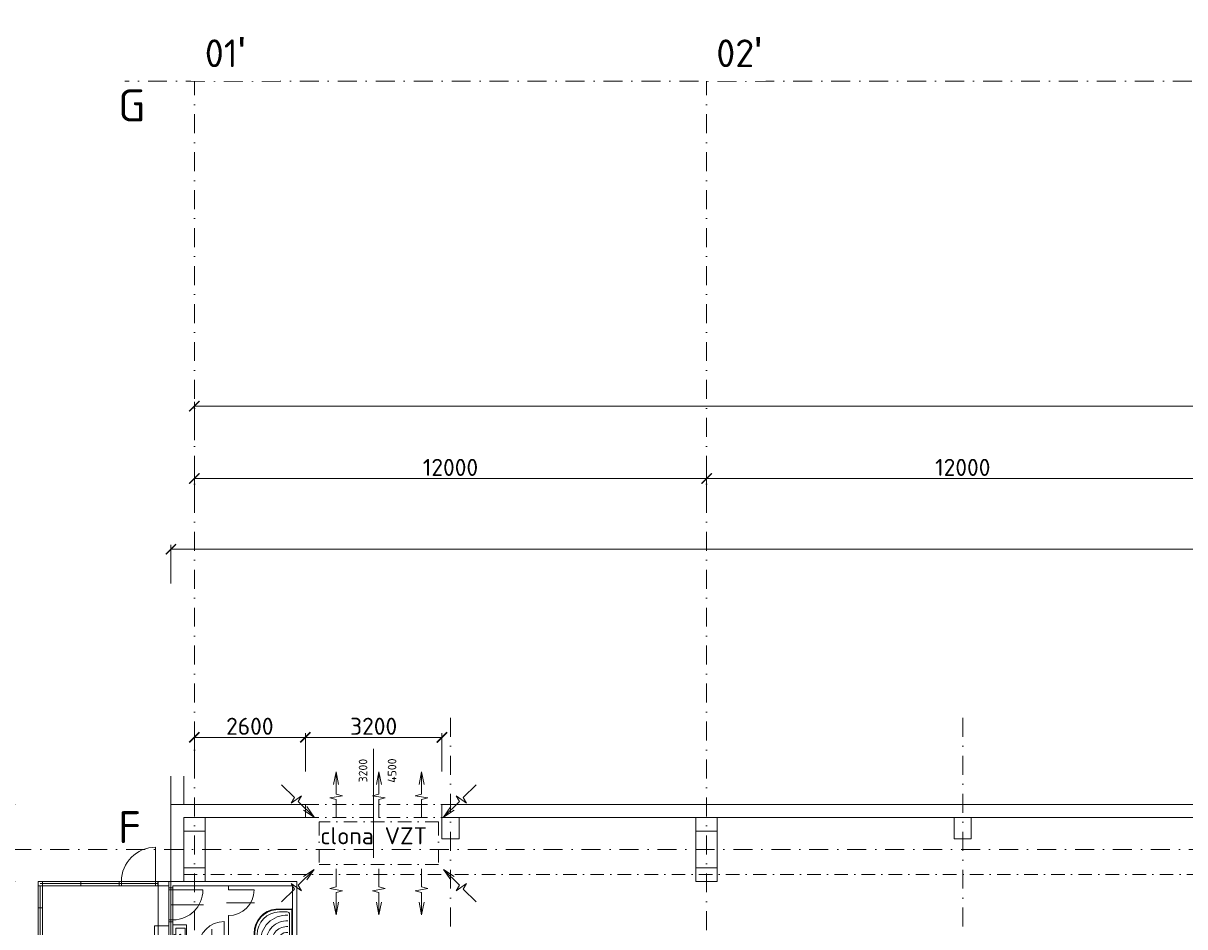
# Model space of a CAD drawing. Header units: millimetres. Extents: x -796345 to 3713765, y -2985421 to 2187451.
# Tile 193 of 256: x 301992 to 329200, y 79388 to 100555. Entities that reach past the tile are written whole.
import ezdxf
from ezdxf.enums import TextEntityAlignment as Align

# ---------------------------------------------------------------- set-up
doc = ezdxf.new("R2010")
doc.units = ezdxf.units.MM
doc.header["$PDMODE"] = 1
for name, pattern in [('CENTERX2', [101.6, 63.5, -12.7, 12.7, -12.7]), ('DASHDOT', [25.4, 12.7, -6.35, 0, -6.35]), ('ČERCHOVANÁ', [25.4, 12.7, -6.35, 0, -6.35])]:
    doc.linetypes.add(name, pattern=pattern)
doc.layers.get('Defpoints').update_dxf_attribs({"color": 8})
for name, color, linetype, lineweight in [('___vedl obj', 7, 'Continuous', 30), ('___vzt clony', 7, 'Continuous', 5), ('A99_N_koty-200', 5, 'Continuous', 5), ('A99_N_osy', 1, 'CENTERX2', 9), ('A99_N_txt-popis-200', 240, 'Continuous', 5), ('A99_N_vypln-dve', 5, 'Continuous', 5), ('A99_S_kce-nad-vid', 181, 'DASHDOT', 5), ('A99_S_kce-rez-sil', 7, 'Continuous', 15), ('A99_S_kce-rez-ten', 7, 'Continuous', 9), ('A99_S_sloupy', 7, 'Continuous', 5)]:
    doc.layers.add(name, color=color, linetype=linetype, lineweight=lineweight)
doc.styles.add('A99_kota', font='isocpeur.ttf', dxfattribs={"height": 2})
doc.styles.add('ad_popis 100', font='isocpeur.ttf', dxfattribs={"height": 200})
doc.dimstyles.new('A99_kota_200 new', dxfattribs={"dimscale": 200, "dimtxt": 2, "dimasz": 1.2, "dimexe": 0.5, "dimexo": 1.5, "dimgap": 0.3, "dimtad": 1, "dimdec": 0, "dimzin": 3, "dimdsep": 46, "dimtxsty": 'A99_kota', "dimblk": 'ARCHTICK', "dimcen": 2.5, "dimazin": 2, "dimtfac": 0.75, "dimtdec": 0, "dimtmove": 2, "dimatfit": 0, "dimfxl": 4, "dimfxlon": 1, "dimtolj": 1, "dimtzin": 0, "dimlwd": 5, "dimlwe": 5, "dimarcsym": 0})

# ---------------------------------------------------------------- blocks, each defined once
blk = doc.blocks.new('A$C2B9F600D')
at = {"layer": '___vedl obj', "lineweight": 9}
for p, q in [((4967, 6127), (4967, 7027)), ((4117, 6227), (2217, 6227)), ((2217, 6227), (4117, 6227)), ((2217, 6227), (2217, 4407)), ((4117, 6177), (2267, 6177)), ((2267, 4407), (2267, 6127)), ((2317, 6127), (4117, 6127)), ((2317, 6127), (2317, 4407)), ((3896, 6227), (4796, 6227)), ((3896, 6177), (4796, 6177)), ((3896, 6127), (4796, 6127)), ((5017, 6227), (4117, 6227)), ((5017, 6127), (4117, 6127)), ((4167, 6127), (4167, 6227)), ((4796, 6227), (5017, 6227)), ((4796, 6177), (5017, 6177)), ((4796, 6127), (5017, 6127)), ((5275, 6077), (5275, 6027)), ((5375, 6027), (5275, 6027)), ((5275, 6027), (5275, 5327)), ((5375, 6077), (5375, 6027)), ((5375, 6027), (6075, 6027)), ((5375, 6027), (5375, 5327)), ((6675, 6077), (6675, 6027)), ((6675, 6027), (7275, 6027)), ((7285, 5727), (6625, 5727)), ((6088, 5677), (5325, 5677)), ((4939, 4533), (4939, 5189)), ((4939, 5189), (5275, 5189)), ((5375, 5327), (5275, 5327)), ((5275, 5327), (5275, 5277)), ((5275, 5189), (5275, 4533)), ((5375, 5327), (5375, 5277)), ((6575, 4687), (6575, 5287)), ((6675, 5427), (6675, 5377)), ((6284, 5108), (6284, 4501)), ((5275, 4533), (4939, 4533)), ((5375, 4486), (5499, 4486)), ((5375, 4130), (5375, 4486)), ((5475, 4308), (5475, 4418)), ((5499, 4440), (5478, 4440)), ((5699, 4331), (5506, 4438)), ((5532, 4477), (5725, 4371)), ((7733, 4481), (8175, 4481)), ((7733, 4431), (7905, 4431)), ((7875, 4354), (7823, 4354)), ((7935, 4401), (7935, 4206)), ((8000, 4381), (7970, 4381)), ((7985, 4396), (7985, 4366)), ((8100, 4481), (8100, 4126)), ((8175, 4481), (8175, 4126)), ((5499, 4130), (5375, 4130)), ((5475, 4308), (5475, 4197)), ((5499, 4176), (5478, 4176)), ((5699, 4284), (5506, 4178)), ((5725, 4245), (5532, 4138)), ((5705, 4308), (5705, 4322)), ((5705, 4308), (5705, 4294)), ((5756, 4322), (5756, 4308)), ((5756, 4308), (5756, 4294)), ((7285, 4277), (6625, 4277)), ((7905, 4176), (7733, 4176)), ((8175, 4126), (7733, 4126)), ((7875, 4254), (7823, 4254)), ((7895, 4334), (7895, 4274)), ((8000, 4226), (7970, 4226)), ((7985, 4241), (7985, 4211)), ((5017, 3887), (4117, 3887)), ((6675, 3987), (7275, 3987)), ((4117, 3787), (5017, 3787)), ((5017, 3687), (4117, 3687)), ((4117, 3687), (5017, 3687)), ((4167, 3787), (4167, 2887)), ((4967, 3787), (4967, 3687)), ((6225, 3687), (6225, 2464)), ((6753, 3539), (6261, 3539)), ((6261, 3539), (6261, 3212)), ((6753, 3212), (6753, 3539)), ((6723, 3509), (6291, 3509)), ((6291, 3509), (6291, 3242)), ((6723, 3242), (6723, 3509)), ((6925, 3404), (7368, 3404)), ((6925, 3049), (6925, 3404)), ((7000, 3049), (7000, 3404)), ((7100, 3304), (7130, 3304)), ((7115, 3289), (7115, 3319)), ((7165, 3129), (7165, 3324)), ((7195, 3354), (7368, 3354)), ((7225, 3276), (7277, 3276)), ((2217, 1347), (2217, 3167)), ((2267, 3167), (2267, 1447)), ((2317, 1447), (2317, 3167)), ((6261, 3212), (6753, 3212)), ((6291, 3242), (6723, 3242)), ((7368, 3049), (6925, 3049)), ((7100, 3149), (7130, 3149)), ((7115, 3134), (7115, 3164)), ((7368, 3099), (7195, 3099)), ((7205, 3196), (7205, 3256)), ((7225, 3176), (7277, 3176)), ((8111, 2187), (8111, 2887)), ((6225, 2464), (6825, 2464)), ((6925, 2681), (7049, 2681)), ((6925, 2325), (6925, 2681)), ((7025, 2503), (7025, 2613)), ((7025, 2503), (7025, 2392)), ((7049, 2635), (7028, 2635)), ((7249, 2526), (7056, 2633)), ((7249, 2479), (7056, 2373)), ((7082, 2672), (7275, 2566)), ((7255, 2503), (7255, 2517)), ((7255, 2503), (7255, 2489)), ((7306, 2517), (7306, 2503)), ((7306, 2503), (7306, 2489)), ((6775, 1347), (6775, 2247)), ((7049, 2325), (6925, 2325)), ((7049, 2371), (7028, 2371)), ((7275, 2440), (7082, 2333)), ((6925, 2123), (6925, 2149)), ((6925, 2149), (7300, 2149)), ((7300, 2123), (6925, 2123)), ((6985, 2056), (6925, 2056)), ((6925, 2056), (6925, 1506)), ((6945, 2008), (6949, 2036)), ((6945, 2008), (6945, 1553)), ((6985, 2036), (6949, 2036)), ((7035, 1781), (7035, 1981)), ((7300, 2149), (7300, 2123)), ((8175, 1547), (8175, 2147)), ((8275, 1547), (8275, 2147)), ((7026, 1781), (6954, 1781)), ((6990, 1745), (6990, 1816)), ((7035, 1781), (7035, 1581)), ((7156, 1781), (7056, 1781)), ((7106, 1731), (7106, 1831)), ((8885, 1837), (8225, 1837)), ((4117, 1397), (2267, 1397)), ((2317, 1447), (4117, 1447)), ((3896, 1447), (4796, 1447)), ((3896, 1397), (4796, 1397)), ((4796, 1447), (5925, 1447)), ((4796, 1397), (5925, 1397)), ((6825, 1447), (5925, 1447)), ((6825, 1447), (5925, 1447)), ((5925, 1397), (6825, 1397)), ((5975, 1347), (5975, 1447)), ((6925, 1506), (6985, 1506)), ((6945, 1553), (6949, 1526)), ((6985, 1526), (6949, 1526)), ((8275, 1547), (8875, 1547)), ((4117, 1347), (2217, 1347)), ((2217, 1347), (4117, 1347)), ((3896, 1347), (4796, 1347)), ((4796, 1347), (5925, 1347)), ((6825, 1347), (5925, 1347)), ((6825, 1347), (5925, 1347))]:
    blk.add_line(p, q, dxfattribs=at)
at = {"layer": '___vedl obj', "lineweight": 9, "ltscale": 2}
for p, q in [((2317, 6227), (2217, 6227)), ((2217, 6227), (2217, 6127)), ((2217, 6127), (2317, 6127)), ((2317, 6127), (2317, 6227)), ((3217, 6127), (3217, 6227)), ((4117, 6127), (4117, 6227)), ((8275, 6227), (5017, 6227)), ((8275, 6227), (5017, 6227)), ((5017, 6127), (5017, 6227)), ((5275, 6127), (5017, 6127)), ((5275, 6127), (5275, 6227)), ((5275, 6077), (5275, 6127)), ((5275, 6127), (5275, 6127)), ((5375, 6077), (5275, 6077)), ((8175, 6127), (5375, 6127)), ((5375, 6077), (5375, 6127)), ((6675, 6027), (6675, 6127)), ((8175, 6127), (8175, 3887)), ((8275, 3787), (8275, 6227)), ((2317, 5607), (2217, 5607)), ((5275, 3887), (5275, 5277)), ((5375, 5277), (5275, 5277)), ((5375, 3887), (5375, 5277)), ((6675, 4587), (6675, 5427)), ((5975, 4687), (5375, 4687)), ((6675, 4687), (6575, 4687)), ((6675, 4687), (8175, 4687)), ((2317, 4407), (2217, 4407)), ((2217, 4407), (2217, 3787)), ((2317, 4407), (2317, 3887)), ((2317, 3887), (4117, 3887)), ((4117, 3887), (4117, 3687)), ((5017, 3887), (5275, 3887)), ((5017, 3687), (5017, 3887)), ((5375, 3887), (8175, 3887)), ((6675, 3887), (6675, 3987)), ((4117, 3787), (2217, 3787)), ((2217, 3167), (2217, 3787)), ((2217, 3787), (4117, 3787)), ((4117, 3687), (2317, 3687)), ((2317, 3687), (2317, 3167)), ((5017, 3787), (8275, 3787)), ((8275, 3787), (5017, 3787)), ((6825, 3687), (5017, 3687)), ((6825, 3687), (6825, 3687)), ((6825, 3687), (6825, 1347)), ((8175, 3687), (6925, 3687)), ((6925, 1447), (6925, 3687)), ((8175, 2147), (8175, 3687)), ((8275, 2147), (8275, 3787)), ((2317, 3167), (2217, 3167)), ((7411, 2887), (6925, 2887)), ((8111, 2887), (8175, 2887)), ((2317, 1967), (2217, 1967)), ((8275, 2147), (8175, 2147)), ((2217, 1347), (2217, 1447)), ((2217, 1447), (2317, 1447)), ((2317, 1447), (2317, 1347)), ((3217, 1447), (3217, 1347)), ((4117, 1447), (4117, 1347)), ((6925, 1447), (8175, 1447)), ((8275, 1547), (8175, 1547)), ((8175, 1547), (8175, 1447)), ((8275, 1347), (8275, 1547)), ((2317, 1347), (2217, 1347)), ((8275, 1347), (6825, 1347)), ((6825, 1347), (6825, 1347))]:
    blk.add_line(p, q, dxfattribs=at)
at = {"layer": '___vedl obj', "lineweight": 9, "ltscale": 100}
for p, q in [((5025, 1347), (5025, 6227)), ((5325, 1347), (5325, 6227))]:
    blk.add_line(p, q, dxfattribs=at)
at = {"layer": '___vedl obj', "lineweight": 9, "ltscale": 10}
for p, q in [((5375, 5210), (5690, 5210)), ((5375, 4730), (5375, 5210)), ((5690, 4730), (5690, 5210)), ((5445, 5134), (5659, 5134)), ((5445, 4806), (5445, 5134)), ((5659, 5134), (5659, 4806)), ((5375, 4730), (5690, 4730)), ((5445, 4806), (5659, 4806))]:
    blk.add_line(p, q, dxfattribs=at)
at = {"layer": '___vedl obj', "lineweight": 9}
for points in [[(8175, 4687), (7302, 4687, -0.40794), (7279, 4709), (7279, 5017, -0.390394), (7784, 5579), (8153, 5583, -0.409143), (8175, 5560)], [(8169, 4709, -0.406743), (8153, 4693), (7302, 4693, -0.406734), (7286, 4709), (7286, 5017, -0.39027), (7784, 5572), (8153, 5576, -0.40753), (8169, 5560)], [(8162, 4709, -0.404377), (8153, 4700), (7302, 4700, -0.404372), (7293, 4709), (7293, 5017, -0.390143), (7784, 5565), (8153, 5569, -0.404372), (8162, 5560)], [(8050, 5516, -0.407116), (8108, 5457), (8108, 4812, -0.41872), (8050, 4754), (7404, 4754, -0.418721), (7346, 4812), (7346, 4976, -0.409609), (7870, 5516)]]:
    blk.add_lwpolyline(points, format="xyb", close=True, dxfattribs=at)
at = {"layer": '___vedl obj', "lineweight": 9, "ltscale": 10}
for centre, radius in [((5410, 4970), 14), ((5543, 4970), 24.5), ((5543, 4970), 14)]:
    blk.add_circle(centre, radius, dxfattribs=at)
at = {"layer": '___vedl obj', "lineweight": 9}
for centre, radius in [((7982, 4880), 41.1), ((7982, 4880), 30.3), ((7985, 4381), 7.5), ((7985, 4226), 7.5), ((6588, 3376), 20.1), ((6783, 3376), 20.1), ((7115, 3304), 7.5), ((7115, 3149), 7.5), ((6990, 1781), 20), ((7106, 1781), 37.5), ((7106, 1781), 25)]:
    blk.add_circle(centre, radius, dxfattribs=at)
for centre, radius, start, end in [((4967, 6227), 800, 90, 180), ((5375, 6027), 700, 270, 0), ((6675, 6027), 600, 270, 0), ((6575, 4687), 600, 90, 180), ((8043, 4819), 620, 87.636, 182.3455), ((8043, 4819), 485, 86.9786, 183.0029), ((8043, 4819), 350, 85.8145, 184.167), ((8043, 4819), 216, 83.1874, 186.7941), ((6675, 3987), 600, 0, 90), ((7733, 4304), 178, 90, 270), ((7733, 4304), 128, 90, 270), ((7857, 4302), 61.7, 123.2659, 178.4872), ((7875, 4334), 20, 0, 90), ((7905, 4401), 30, 0, 90), ((7857, 4305), 61.7, 181.5128, 236.7341), ((7875, 4274), 20, 270, 0), ((7905, 4206), 30, 270, 0), ((4167, 3687), 800, 270, 0), ((7195, 3324), 30, 90, 180), ((7225, 3256), 20, 90, 180), ((7244, 3225), 61.7, 1.5128, 56.7341), ((7368, 3226), 178, 270, 90), ((7368, 3226), 128, 270, 90), ((7195, 3129), 30, 180, 270), ((7225, 3196), 20, 180, 270), ((7244, 3228), 61.7, 303.2659, 358.4872), ((8111, 2887), 700, 180, 270), ((6775, 1447), 800, 90, 180), ((7030, 688), 1323, 88.4771, 93.6753), ((6978, 533), 1523, 84.4928, 89.7382), ((6978, 533), 1503, 84.4821, 89.7365), ((7065, 1981), 30, 90, 180), ((7077, 1814), 197, 77.8887, 93.5287), ((7097, 1791), 216, 53.7612, 84.2094), ((7096, 1797), 234, 42.1732, 83.4704), ((7103, 1819), 230, 36.9872, 84.6397), ((7098, 1795), 213, 12.9464, 53.5152), ((7113, 1813), 210, 8.1842, 42.1053), ((7105, 1819), 229, 5.9722, 37.4241), ((8275, 1547), 600, 0, 90), ((7098, 1766), 213, 306.4848, 347.0536), ((7113, 1749), 210, 317.8947, 351.8158), ((7105, 1743), 229, 322.5759, 354.0278), ((6910, 1781), 401, 351.122, 8.878), ((6925, 1781), 401, 351.122, 8.878), ((6937, 1781), 401, 351.122, 8.878), ((7030, 2871), 1321, 266.3208, 271.5269), ((6978, 3029), 1503, 270.2635, 275.5179), ((6978, 3029), 1523, 270.2618, 275.5072), ((7065, 1581), 30, 180, 270), ((7077, 1748), 197, 266.4713, 282.1113), ((7097, 1770), 216, 275.7906, 306.2388), ((7096, 1765), 234, 276.5296, 317.8268), ((7103, 1742), 230, 275.3603, 323.0128)]:
    blk.add_arc(centre, radius, start, end, dxfattribs=at)
at = {"layer": '___vedl obj', "lineweight": 9, "extrusion": (0, 0, -1)}
for centre, major_axis, start_param, end_param in [((5580, 4418), (105, 0), 3.141593, 3.548633), ((5498, 4450), (-16.4, 0), 0.407041, 2.145974), ((5499, 4428), (-63.8, 0), 1.570796, 2.120971), ((5499, 4428), (12.8, 0), -1.570796, -1.020621), ((5692, 4322), (63.8, 0), -1.020621, 0), ((5580, 4197), (105, 0), 2.734552, 3.141593), ((5498, 4166), (-16.4, 0), 4.137211, 5.876145), ((5499, 4187), (-12.8, 0), 4.162214, 4.712389), ((5499, 4187), (63.8, 0), 1.020621, 1.570796), ((5692, 4322), (12.8, 0), -1.020621, 0), ((5692, 4294), (-12.8, 0), 3.141593, 4.162214), ((5692, 4294), (-63.8, 0), 3.141593, 4.162214), ((7130, 2613), (105, 0), 3.141593, 3.548633), ((7048, 2645), (16.4, 0), 3.548633, 5.287567), ((7049, 2623), (63.8, 0), -1.570796, -1.020621), ((7049, 2623), (-12.8, 0), 1.570796, 2.120971), ((7242, 2517), (12.8, 0), -1.020621, 0), ((7242, 2489), (-12.8, 0), 3.141593, 4.162214), ((7242, 2517), (-63.8, 0), 2.120971, 3.141593), ((7242, 2489), (-63.8, 0), 3.141593, 4.162214), ((7130, 2392), (-105, 0), -0.407041, 0), ((7048, 2361), (-16.4, 0), 4.137211, 5.876145), ((7049, 2382), (12.8, 0), 1.020621, 1.570796), ((7049, 2382), (-63.8, 0), 4.162214, 4.712389)]:
    blk.add_ellipse(centre, major_axis=major_axis, ratio=0.900435, start_param=start_param, end_param=end_param, dxfattribs=at)
blk = doc.blocks.new('_ArchTick')
at = {"color": 0, "linetype": 'ByBlock', "const_width": 0.15}
blk.add_lwpolyline([(-0.5, -0.5), (0.5, 0.5)], dxfattribs=at)
blk = doc.blocks.new('*D220')
at = {"layer": 'A99_N_koty-200', "color": 0, "lineweight": 5, "transparency": 16777216}
for p, q in [((306000, 89090), (306000, 89990)), ((306000, 89890), (318000, 89890)), ((318000, 89090), (318000, 89990))]:
    blk.add_line(p, q, dxfattribs=at)
at = {"layer": 'Defpoints', "color": 0, "lineweight": 0, "transparency": 16777216}
for p in [(318000, 89890), (306000, 84024), (318000, 84024)]:
    blk.add_point(p, dxfattribs=at)
at = {"layer": 'A99_N_koty-200', "color": 0, "lineweight": 5, "transparency": 16777216, "xscale": 240, "yscale": 240, "zscale": 240, "rotation": 180}
blk.add_blockref('_ArchTick', (306000, 89890), dxfattribs=at)
at = {"layer": 'A99_N_koty-200', "color": 0, "lineweight": 5, "transparency": 16777216, "xscale": 240, "yscale": 240, "zscale": 240}
blk.add_blockref('_ArchTick', (318000, 89890), dxfattribs=at)
at = {"layer": 'A99_N_koty-200', "color": 0, "transparency": 16777216, "insert": (312000, 90150), "char_height": 400, "attachment_point": 5, "style": 'A99_kota'}
blk.add_mtext('\\A1;12000', dxfattribs=at)
blk = doc.blocks.new('*D221')
at = {"layer": 'A99_N_koty-200', "color": 0, "lineweight": 5, "transparency": 16777216}
for p, q in [((318000, 89090), (318000, 89990)), ((318000, 89890), (330000, 89890)), ((330000, 89090), (330000, 89990))]:
    blk.add_line(p, q, dxfattribs=at)
at = {"layer": 'Defpoints', "color": 0, "lineweight": 0, "transparency": 16777216}
for p in [(330000, 89890), (318000, 84024), (330000, 84024)]:
    blk.add_point(p, dxfattribs=at)
at = {"layer": 'A99_N_koty-200', "color": 0, "lineweight": 5, "transparency": 16777216, "xscale": 240, "yscale": 240, "zscale": 240, "rotation": 180}
blk.add_blockref('_ArchTick', (318000, 89890), dxfattribs=at)
at = {"layer": 'A99_N_koty-200', "color": 0, "lineweight": 5, "transparency": 16777216, "xscale": 240, "yscale": 240, "zscale": 240}
blk.add_blockref('_ArchTick', (330000, 89890), dxfattribs=at)
at = {"layer": 'A99_N_koty-200', "color": 0, "transparency": 16777216, "insert": (324000, 90150), "char_height": 400, "attachment_point": 5, "style": 'A99_kota'}
blk.add_mtext('\\A1;12000', dxfattribs=at)
blk = doc.blocks.new('*D238')
at = {"layer": 'A99_N_koty-200', "color": 0, "lineweight": 5, "transparency": 16777216}
for p, q in [((306000, 90785), (306000, 91685)), ((306000, 91585), (438550, 91585)), ((438550, 90785), (438550, 91685))]:
    blk.add_line(p, q, dxfattribs=at)
at = {"layer": 'Defpoints', "color": 0, "lineweight": 0, "transparency": 16777216}
for p in [(438550, 91585), (306000, 84024), (438550, 84024)]:
    blk.add_point(p, dxfattribs=at)
at = {"layer": 'A99_N_koty-200', "color": 0, "lineweight": 5, "transparency": 16777216, "xscale": 240, "yscale": 240, "zscale": 240, "rotation": 180}
blk.add_blockref('_ArchTick', (306000, 91585), dxfattribs=at)
at = {"layer": 'A99_N_koty-200', "color": 0, "lineweight": 5, "transparency": 16777216, "xscale": 240, "yscale": 240, "zscale": 240}
blk.add_blockref('_ArchTick', (438550, 91585), dxfattribs=at)
at = {"layer": 'A99_N_koty-200', "color": 0, "transparency": 16777216, "insert": (372275, 91845), "char_height": 400, "attachment_point": 5, "style": 'A99_kota'}
blk.add_mtext('\\A1;132550', dxfattribs=at)
blk = doc.blocks.new('*D241')
at = {"layer": 'A99_N_koty-200', "color": 0, "lineweight": 5, "transparency": 16777216}
for p, q in [((305450, 87432), (305450, 88332)), ((305450, 88232), (480030, 88232)), ((480030, 87432), (480030, 88332))]:
    blk.add_line(p, q, dxfattribs=at)
at = {"layer": 'Defpoints', "color": 0, "lineweight": 0, "transparency": 16777216}
for p in [(480030, 88232), (305450, 82250), (480030, 81380)]:
    blk.add_point(p, dxfattribs=at)
at = {"layer": 'A99_N_koty-200', "color": 0, "lineweight": 5, "transparency": 16777216, "xscale": 240, "yscale": 240, "zscale": 240, "rotation": 180}
blk.add_blockref('_ArchTick', (305450, 88232), dxfattribs=at)
at = {"layer": 'A99_N_koty-200', "color": 0, "lineweight": 5, "transparency": 16777216, "xscale": 240, "yscale": 240, "zscale": 240}
blk.add_blockref('_ArchTick', (480030, 88232), dxfattribs=at)
at = {"layer": 'A99_N_koty-200', "color": 0, "transparency": 16777216, "insert": (392740, 88492), "char_height": 400, "attachment_point": 5, "style": 'A99_kota'}
blk.add_mtext('\\A1;174580', dxfattribs=at)
blk = doc.blocks.new('*D243')
at = {"layer": 'A99_N_koty-200', "color": 0, "lineweight": 5, "transparency": 16777216}
for p, q in [((301805, 82250), (300905, 82250)), ((301005, 82250), (301005, 80450)), ((301805, 80450), (300905, 80450))]:
    blk.add_line(p, q, dxfattribs=at)
at = {"layer": 'Defpoints', "color": 0, "lineweight": 0, "transparency": 16777216}
for p in [(305750, 82250), (301005, 80450), (304313, 80450)]:
    blk.add_point(p, dxfattribs=at)
at = {"layer": 'A99_N_koty-200', "color": 0, "lineweight": 5, "transparency": 16777216, "xscale": 240, "yscale": 240, "zscale": 240}
for p, rotation in [((301005, 82250), 90), ((301005, 80450), 270)]:
    blk.add_blockref('_ArchTick', p, dxfattribs=dict(at, rotation=rotation))
at = {"layer": 'A99_N_koty-200', "color": 0, "transparency": 16777216, "insert": (300745, 81350), "char_height": 400, "attachment_point": 5, "rotation": 90, "style": 'A99_kota'}
blk.add_mtext('\\A1;1800', dxfattribs=at)
blk = doc.blocks.new('*D244')
at = {"layer": 'A99_N_koty-200', "color": 0, "lineweight": 5, "transparency": 16777216}
for p, q in [((301805, 80450), (300905, 80450)), ((301005, 80450), (301005, 75530)), ((301805, 75530), (300905, 75530))]:
    blk.add_line(p, q, dxfattribs=at)
at = {"layer": 'Defpoints', "color": 0, "lineweight": 0, "transparency": 16777216}
for p in [(304313, 80450), (301005, 75530), (304313, 75530)]:
    blk.add_point(p, dxfattribs=at)
at = {"layer": 'A99_N_koty-200', "color": 0, "lineweight": 5, "transparency": 16777216, "xscale": 240, "yscale": 240, "zscale": 240}
for p, rotation in [((301005, 80450), 90), ((301005, 75530), 270)]:
    blk.add_blockref('_ArchTick', p, dxfattribs=dict(at, rotation=rotation))
at = {"layer": 'A99_N_koty-200', "color": 0, "transparency": 16777216, "insert": (300745, 77990), "char_height": 400, "attachment_point": 5, "rotation": 90, "style": 'A99_kota'}
blk.add_mtext('\\A1;4920', dxfattribs=at)
blk = doc.blocks.new('*D370')
at = {"layer": 'A99_N_koty-200', "color": 0, "linetype": 'Continuous', "lineweight": 5, "ltscale": 0.5, "transparency": 16777216}
for p, q in [((308600, 83025), (308600, 83925)), ((311800, 83825), (308600, 83825)), ((311800, 83025), (311800, 83925))]:
    blk.add_line(p, q, dxfattribs=at)
at = {"layer": 'Defpoints', "color": 0, "linetype": 'Continuous', "lineweight": 0, "ltscale": 0.5, "transparency": 16777216}
for p in [(308600, 83825), (308600, 81950), (311800, 81950)]:
    blk.add_point(p, dxfattribs=at)
at = {"layer": 'A99_N_koty-200', "color": 0, "linetype": 'Continuous', "lineweight": 5, "ltscale": 0.5, "transparency": 16777216, "xscale": 240, "yscale": 240, "zscale": 240, "rotation": 180}
blk.add_blockref('_ArchTick', (308600, 83825), dxfattribs=at)
at = {"layer": 'A99_N_koty-200', "color": 0, "linetype": 'Continuous', "lineweight": 5, "ltscale": 0.5, "transparency": 16777216, "xscale": 240, "yscale": 240, "zscale": 240}
blk.add_blockref('_ArchTick', (311800, 83825), dxfattribs=at)
at = {"layer": 'A99_N_koty-200', "color": 0, "linetype": 'Continuous', "lineweight": 5, "ltscale": 0.5, "transparency": 16777216, "insert": (310200, 84085), "char_height": 400, "attachment_point": 5, "style": 'A99_kota'}
blk.add_mtext('\\A1;3200', dxfattribs=at)
blk = doc.blocks.new('*D373')
at = {"layer": 'A99_N_koty-200', "color": 0, "linetype": 'Continuous', "lineweight": 5, "ltscale": 0.5, "transparency": 16777216}
for p, q in [((306000, 83025), (306000, 83925)), ((306000, 83825), (308600, 83825)), ((308600, 83025), (308600, 83925))]:
    blk.add_line(p, q, dxfattribs=at)
at = {"layer": 'Defpoints', "color": 0, "linetype": 'Continuous', "lineweight": 0, "ltscale": 0.5, "transparency": 16777216}
for p in [(308600, 83825), (306000, 82250), (308600, 82250)]:
    blk.add_point(p, dxfattribs=at)
at = {"layer": 'A99_N_koty-200', "color": 0, "linetype": 'Continuous', "lineweight": 5, "ltscale": 0.5, "transparency": 16777216, "xscale": 240, "yscale": 240, "zscale": 240, "rotation": 180}
blk.add_blockref('_ArchTick', (306000, 83825), dxfattribs=at)
at = {"layer": 'A99_N_koty-200', "color": 0, "linetype": 'Continuous', "lineweight": 5, "ltscale": 0.5, "transparency": 16777216, "xscale": 240, "yscale": 240, "zscale": 240}
blk.add_blockref('_ArchTick', (308600, 83825), dxfattribs=at)
at = {"layer": 'A99_N_koty-200', "color": 0, "linetype": 'Continuous', "lineweight": 5, "ltscale": 0.5, "transparency": 16777216, "insert": (307300, 84085), "char_height": 400, "attachment_point": 5, "style": 'A99_kota'}
blk.add_mtext('\\A1;2600', dxfattribs=at)

msp = doc.modelspace()

# ---------------------------------------------------------------- linework, layer by layer
at = {"layer": '___vzt clony', "ltscale": 0.5}
for p, q in [((309321.7, 83016.8), (309263.2, 82724.3)), ((309321.7, 82496.8), (309321.7, 83016.8)), ((309321.7, 83016.8), (309380.2, 82724.3)), ((310321.7, 83016.8), (310263.2, 82724.3)), ((310321.7, 82496.8), (310321.7, 83016.8)), ((310321.7, 83016.8), (310380.2, 82724.3)), ((311321.7, 83016.8), (311263.2, 82724.3)), ((311321.7, 82496.8), (311321.7, 83016.8)), ((311321.7, 83016.8), (311380.2, 82724.3)), ((309468, 82457.6), (309175.5, 82406)), ((309321.7, 82496.8), (309468, 82457.6)), ((310321.7, 82496.8), (310175.5, 82457.6)), ((310175.5, 82457.6), (310468, 82406)), ((311321.7, 82496.8), (311175.5, 82457.6)), ((311175.5, 82457.6), (311468, 82406)), ((309321.7, 82366.8), (309175.5, 82406)), ((309321.7, 81944.3), (309321.7, 82366.8)), ((310321.7, 82366.8), (310468, 82406)), ((310321.7, 81944.3), (310321.7, 82366.8)), ((311321.7, 82366.8), (311468, 82406)), ((311321.7, 81944.3), (311321.7, 82366.8)), ((309321.7, 80744.3), (309321.7, 80321.8)), ((310321.7, 80744.3), (310321.7, 80321.8)), ((311321.7, 80744.3), (311321.7, 80321.8)), ((309321.7, 80321.8), (309175.5, 80282.6)), ((309468, 80231), (309175.5, 80282.6)), ((310175.5, 80231), (310468, 80282.6)), ((310321.7, 80321.8), (310468, 80282.6)), ((311175.5, 80231), (311468, 80282.6)), ((311321.7, 80321.8), (311468, 80282.6)), ((309321.7, 80191.8), (309468, 80231)), ((309321.7, 80191.8), (309321.7, 79671.8)), ((310321.7, 80191.8), (310175.5, 80231)), ((310321.7, 80191.8), (310321.7, 79671.8)), ((311321.7, 80191.8), (311175.5, 80231)), ((311321.7, 80191.8), (311321.7, 79671.8)), ((309321.7, 79671.8), (309263.2, 79964.3)), ((309321.7, 79671.8), (309380.2, 79964.3)), ((310321.7, 79671.8), (310263.2, 79964.3)), ((310321.7, 79671.8), (310380.2, 79964.3)), ((311321.7, 79671.8), (311263.2, 79964.3)), ((311321.7, 79671.8), (311380.2, 79964.3))]:
    msp.add_line(p, q, dxfattribs=at)
at = {"layer": '___vzt clony'}
for p, q in [((308044.9, 82714.4), (308343.7, 82415.6)), ((312598.5, 82714.4), (312299.7, 82415.6)), ((308511.3, 82454.9), (308268, 82284.5)), ((308435.6, 82323.7), (308511.3, 82454.9)), ((312132.1, 82454.9), (312375.4, 82284.5)), ((312207.8, 82323.7), (312132.1, 82454.9)), ((308343.7, 82415.6), (308268, 82284.5)), ((308435.6, 82323.7), (308803.3, 81956)), ((308803.3, 81956), (308637.8, 82204.2)), ((312207.8, 82323.7), (311840.1, 81956)), ((311840.1, 81956), (312005.6, 82204.2)), ((312299.7, 82415.6), (312375.4, 82284.5)), ((308803.3, 81956), (308555.1, 82121.5)), ((311840.1, 81956), (312088.3, 82121.5)), ((308435.6, 80364.8), (308803.3, 80732.5)), ((308803.3, 80732.5), (308555.1, 80567.1)), ((308803.3, 80732.5), (308637.8, 80484.4)), ((312207.8, 80364.8), (311840.1, 80732.5)), ((311840.1, 80732.5), (312005.6, 80484.4)), ((311840.1, 80732.5), (312088.3, 80567.1)), ((308044.9, 79974.2), (308343.7, 80272.9)), ((308511.3, 80233.7), (308268, 80404.1)), ((308343.7, 80272.9), (308268, 80404.1)), ((308435.6, 80364.8), (308511.3, 80233.7)), ((312132.1, 80233.7), (312375.4, 80404.1)), ((312207.8, 80364.8), (312132.1, 80233.7)), ((312299.7, 80272.9), (312375.4, 80404.1)), ((312598.5, 79974.2), (312299.7, 80272.9))]:
    msp.add_line(p, q, dxfattribs=at)
at = {"layer": '___vzt clony', "linetype": 'ByBlock', "ltscale": 2}
msp.add_line((308600, 82150), (308600, 81950), dxfattribs=at)
at = {"layer": '___vzt clony', "linetype": 'ČERCHOVANÁ', "ltscale": 25}
for p, q in [((311721.7, 81844.3), (308921.7, 81844.3)), ((308921.7, 81844.3), (308921.7, 80844.3)), ((311721.7, 81844.3), (311721.7, 80844.3)), ((311721.7, 80844.3), (308921.7, 80844.3))]:
    msp.add_line(p, q, dxfattribs=at)
at = {"layer": 'A99_N_osy', "linetype": 'DASHDOT', "ltscale": 35}
for p, q in [((306000, 100200), (306000, 26650)), ((318000, 100200), (318000, 26650)), ((296400, 81200), (438800, 81200))]:
    msp.add_line(p, q, dxfattribs=at)
for points in [[(452950, 99200), (304375, 99200)], [(312000, 22490), (312000, 84377.5)], [(324000, 22490), (324000, 84377.5)]]:
    msp.add_lwpolyline(points, dxfattribs=at)
at = {"layer": 'A99_N_vypln-dve', "linetype": 'Continuous'}
msp.add_lwpolyline([(310200, 83560), (310200, 81004.3)], dxfattribs=at)
at = {"layer": 'A99_S_kce-nad-vid', "linetype": 'ČERCHOVANÁ', "ltscale": 25}
msp.add_line((305750, 80610), (438800, 80610), dxfattribs=at)
for points in [[(308600, 82250), (311800, 82250)], [(308600, 81950), (311800, 81950)]]:
    msp.add_lwpolyline(points, dxfattribs=at)
at = {"layer": 'A99_S_kce-rez-sil'}
for p, q in [((305450, 80450), (305450, 82920)), ((305450, 82250), (308600, 82250)), ((311800, 82250), (461650, 82250)), ((306250, 81950), (308600, 81950)), ((312200, 81950), (438300, 81950))]:
    msp.add_line(p, q, dxfattribs=at)
for points in [[(305750, 82250), (305750, 82920)], [(308600, 81950), (308600, 82250)], [(311800, 81450), (311800, 82250)], [(311800, 81450), (312200, 81450), (312200, 81950)]]:
    msp.add_lwpolyline(points, dxfattribs=at)
at = {"layer": 'A99_S_kce-rez-ten'}
msp.add_line((305750, 80450), (305450, 80450), dxfattribs=at)
at = {"layer": 'A99_S_sloupy', "linetype": 'Continuous', "ltscale": 2}
for points in [[(306250, 80450), (305750, 80450), (305750, 81950), (306250, 81950)], [(306250, 80450), (305750, 80450), (305750, 81950), (306250, 81950)], [(318250, 80450), (317750, 80450), (317750, 81950), (318250, 81950)], [(318250, 80450), (317750, 80450), (317750, 81950), (318250, 81950)]]:
    msp.add_lwpolyline(points, close=True, dxfattribs=at)
at = {"layer": 'A99_S_sloupy', "linetype": 'Continuous', "lineweight": 20, "ltscale": 2}
for points in [[(305750, 81950), (306250, 81950), (306250, 81630), (305750, 81630)], [(317750, 81950), (318250, 81950), (318250, 81630), (317750, 81630)], [(305750, 80770), (306250, 80770), (306250, 80450), (305750, 80450)], [(317750, 80770), (318250, 80770), (318250, 80450), (317750, 80450)]]:
    msp.add_lwpolyline(points, close=True, dxfattribs=at)
at = {"layer": 'A99_S_sloupy', "ltscale": 2}
for points in [[(312200, 81450), (311800, 81450), (311800, 81950), (312200, 81950)], [(324200, 81450), (323800, 81450), (323800, 81950), (324200, 81950)]]:
    msp.add_lwpolyline(points, close=True, dxfattribs=at)

# ---------------------------------------------------------------- texts
at = {"layer": 'A99_N_koty-200', "style": 'A99_kota'}
for s, p in [('3200', (310051.2, 83046.3)), ('4500', (310731.2, 83046.3))]:
    msp.add_text(s, height=200, rotation=90, dxfattribs=at).set_placement(p, align=Align.CENTER)
msp.add_text('clona VZT', height=400, dxfattribs=at).set_placement((310200, 81320), align=Align.CENTER)
at = {"layer": 'A99_N_txt-popis-200', "color": 1, "lineweight": 0, "char_height": 750, "attachment_point": 1, "style": 'ad_popis 100', "bg_fill": 3, "box_fill_scale": 1, "bg_fill_color": 256, "bg_fill_transparency": 0}
for s, insert in [('G', (304216.5, 99005)), ('F', (304216.5, 82095))]:
    msp.add_mtext_dynamic_manual_height_columns(s, width=832.5, gutter_width=1000, heights=[0], dxfattribs=dict(at, insert=insert))

# ---------------------------------------------------------------- dimensions: what is measured, and where the dimension line sits
at = {"layer": 'A99_N_koty-200'}
for base, p1, p2, picture, middle in [((438550, 91585.3), (306000, 84023.6), (438550, 84023.6), '*D238', (372275, 91845.3)), ((318000, 89889.6), (306000, 84023.6), (318000, 84023.6), '*D220', (312000, 90149.6)), ((330000, 89889.6), (318000, 84023.6), (330000, 84023.6), '*D221', (324000, 90149.6)), ((480030, 88232.3), (305450, 82250), (480030, 81380), '*D241', (392740, 88492.3))]:
    dim = msp.add_linear_dim(base=base, p1=p1, p2=p2, dimstyle='A99_kota_200 new', override={"dimscale": 0, "dimtix": 1, "dimtofl": 1, "dimtmove": 1, "dimatfit": 1}, dxfattribs=at)
    dim.commit()
    dim.dimension.update_dxf_attribs({"geometry": picture, "text_midpoint": middle})
at = {"layer": 'A99_N_koty-200', "linetype": 'Continuous', "lineweight": 5, "ltscale": 0.5}
for p1, p2, override, picture, middle in [((306000, 82250), (308600, 82250), {"dimscale": 0, "dimtix": 0, "dimtofl": 1, "dimtmove": 2, "dimatfit": 0}, '*D373', (307300, 84085)), ((311800, 81950), (308600, 81950), {"dimscale": 0, "dimtix": 1, "dimtofl": 1, "dimtmove": 1, "dimatfit": 0}, '*D370', (310200, 84085))]:
    dim = msp.add_linear_dim(base=(308600, 83825), p1=p1, p2=p2, dimstyle='A99_kota_200 new', override=override, dxfattribs=at)
    dim.commit()
    dim.dimension.update_dxf_attribs({"geometry": picture, "text_midpoint": middle})
at = {"layer": 'A99_N_koty-200'}
dim = msp.add_linear_dim(base=(301005, 75530), p1=(304312.7, 80450), p2=(304312.7, 75530), angle=90, dimstyle='A99_kota_200 new', override={"dimscale": 0, "dimtix": 1, "dimtofl": 1, "dimtmove": 1, "dimatfit": 1}, dxfattribs=at)
dim.commit()
dim.dimension.update_dxf_attribs({"geometry": '*D244', "text_midpoint": (300745, 77990)})

# ---------------------------------------------------------------- next in the draw order: block references
at = {"layer": 'A99_S_kce-rez-ten', "lineweight": 9, "ltscale": 2}
msp.add_blockref('A$C2B9F600D', (300124.8, 74223.3), dxfattribs=at)

# ---------------------------------------------------------------- next in the draw order: texts
at = {"layer": 'A99_N_txt-popis-200', "color": 1, "lineweight": 0, "char_height": 650, "attachment_point": 1, "style": 'ad_popis 100', "bg_fill": 2}
for s, width, insert in [("01{\\fArial|b0|i0|c238|p34;\\H1.08333x;'}", 1436.482, (306245, 100230)), ("02{\\fArial|b0|i0|c238|p34;\\H1.08333x;'}", 832.5, (318225, 100230))]:
    msp.add_mtext_dynamic_manual_height_columns(s, width=width, gutter_width=1000, heights=[0], dxfattribs=dict(at, insert=insert))
at = {"layer": 'A99_N_txt-popis-200', "color": 1, "lineweight": 0, "insert": (304216.5, 99005), "char_height": 750, "attachment_point": 1, "style": 'ad_popis 100', "bg_fill": 3, "box_fill_scale": 1, "bg_fill_color": 256, "bg_fill_transparency": 0}
msp.add_mtext_dynamic_manual_height_columns('G', width=832.5, gutter_width=1000, heights=[0], dxfattribs=at)

# ---------------------------------------------------------------- next in the draw order: dimensions: what is measured, and where the dimension line sits
at = {"layer": 'A99_N_koty-200'}
dim = msp.add_linear_dim(base=(301005, 80450), p1=(305750, 82250), p2=(304312.7, 80450), angle=90, dimstyle='A99_kota_200 new', override={"dimscale": 0, "dimtix": 1, "dimtofl": 1, "dimtmove": 1, "dimatfit": 1}, dxfattribs=at)
dim.commit()
dim.dimension.update_dxf_attribs({"geometry": '*D243', "text_midpoint": (300745, 81350)})

doc.saveas('drawing.dxf')
